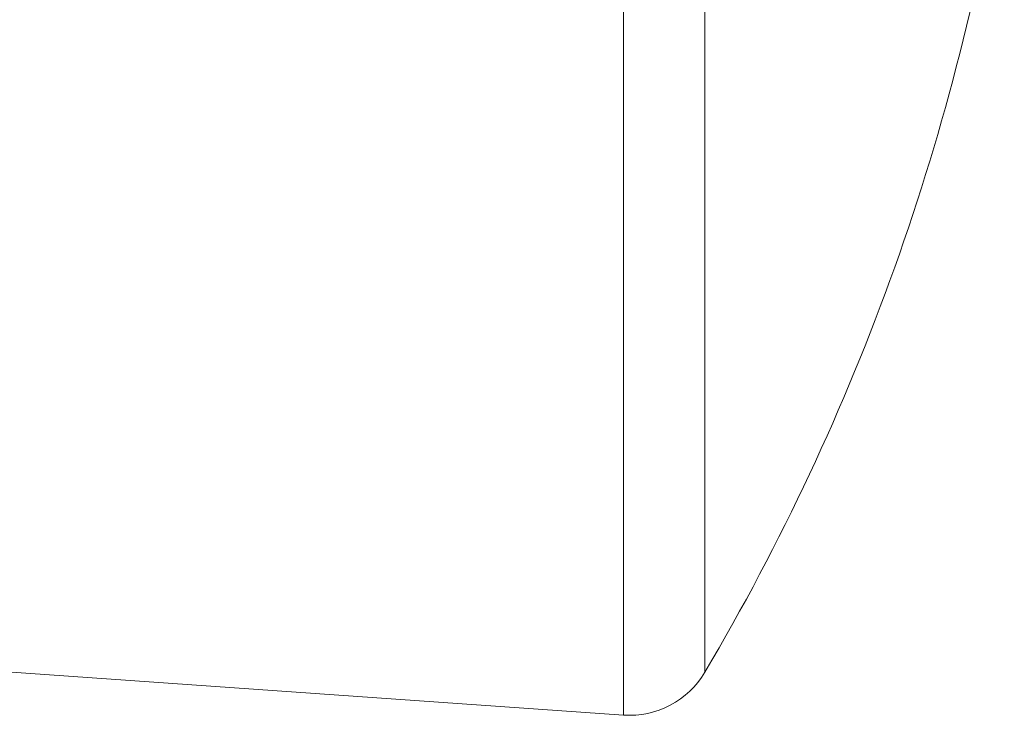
# Model space of a CAD drawing. Header units: millimetres. Extents: x 43 to 812, y -120 to 803.
# Tile 2 of 10: x 169 to 281, y -64 to 16. Entities that reach past the tile are written whole.
import ezdxf

# ---------------------------------------------------------------- set-up
doc = ezdxf.new("R2010")
doc.units = ezdxf.units.MM

msp = doc.modelspace()

# ---------------------------------------------------------------- linework, layer by layer
at = {"color": 8, "linetype": 'Continuous', "lineweight": 0}
for p, q in [((247.32, 24.3), (247.32, -58.79)), ((238.01, -63.68), (238.01, 22.39))]:
    msp.add_line(p, q, dxfattribs=at)
at = {"color": 7, "linetype": 'Continuous', "lineweight": 15}
msp.add_line((167.61, -58.75), (238.01, -63.68), dxfattribs=at)
for centre, radius, start, end in [((16.39, 77.62), 268.2, 329.4306, 351.2813), ((238.71, -53.7), 10, 266, 329.4306)]:
    msp.add_arc(centre, radius, start, end, dxfattribs=at)

doc.saveas('drawing.dxf')
